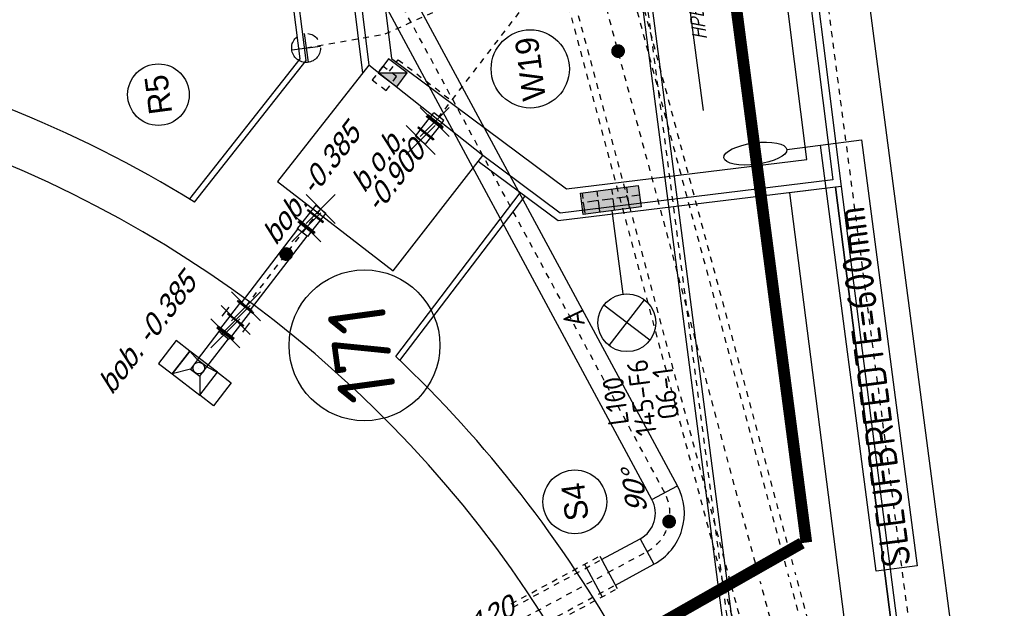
# Model space of a CAD drawing. Header units: metres. Extents: x 118052 to 118564, y 454784 to 455719.
# Tile 44 of 160: x 118205 to 118222, y 455247 to 455257. Entities that reach past the tile are written whole.
import ezdxf
from ezdxf.enums import TextEntityAlignment as Align

# ---------------------------------------------------------------- set-up
doc = ezdxf.new("R2010")
doc.units = ezdxf.units.M
doc.header["$LTSCALE"] = 0.5
doc.header["$PDMODE"] = 3
doc.header["$PDSIZE"] = 0.25
for name, pattern in [('DASHED', [19.049999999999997, 12.7, -6.35]), ('Tauw_HIDDEN2', [5.6, 4, -1.6]), ('Tauw_L_Center1', [13, 8, -1.67, 1.66, -1.67]), ('Tauw_L_Center2', [6.4990000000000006, 4, -0.833, 0.833, -0.833])]:
    doc.linetypes.add(name, pattern=pattern)
for name, color, linetype in [('_gebouwen', 7, 'Continuous'), ('_molgoot', 7, 'Continuous'), ('_ob10', 7, 'Continuous'), ('_straatkolk', 7, 'Continuous'), ('_tb13', 7, 'Continuous'), ('_verharding', 7, 'Continuous'), ('A06-001-01', 7, 'Continuous'), ('BHV plan', 7, 'Continuous'), ('EL6312--', 6, 'Continuous'), ('EL_N_A_EB00----REVISIE~-_-----', 1, 'Continuous'), ('GRAAFWERKZAAMHEDEN', 6, 'Continuous'), ('KABELLOOP', 6, 'Continuous'), ('Koningsstal VIEUWPORT', 254, 'Continuous'), ('ME_N_D_EB00----drijflaagafvoergoot~-_-----', 135, 'Continuous'), ('ME_N_D_EB00----sparing~-_-----', 135, 'Continuous'), ('OL55_HAAG', 86, 'Continuous'), ('ZU_B_-_AL999---LS_bet500-70_gw__18_^200~N_-----', 1, 'Continuous'), ('ZU_B_-_AL999---LW_bet1000-125_gw__20_^200~M_-----', 1, 'Continuous'), ('ZU_B_-_EL999---LB_PE-90_sdr00~H_-----', 1, 'Tauw_L_Center2'), ('ZU_B_-_EL999---LS_bet500-70_gw~H_-----', 1, 'Tauw_L_Center2'), ('ZU_B_-_EL999---LS_bet500-70_gw~W_-----', 8, 'Tauw_HIDDEN2'), ('ZU_B_-_EL999---LW_bet1000-125_gw~H_-----', 1, 'Tauw_L_Center1'), ('ZU_B_-_EL999---LW_bet1000-125_gw~W_-----', 8, 'Tauw_HIDDEN2'), ('ZU_B_-_ML999---LW_bet1000-125_gw__20_^200~M_-----', 1, 'Continuous'), ('ZU_N_-_AL999---LR_pvc200_vgr11__18_^200~N_-----', 7, 'Continuous'), ('ZU_N_-_AL999---LS_GVK500_pgr05__18_^200~B_-----', 7, 'Continuous'), ('ZU_N_-_AL999---LS_GVK500_pgr05__20_^200~M_-----', 7, 'Continuous'), ('ZU_N_-_AL999---LW_pvc200_vgr11__18_^200~N_-----', 7, 'Continuous'), ('ZU_N_-_AL999---LW_pvc200_vgr11__20_^200~M_-----', 7, 'Continuous'), ('ZU_N_-_DX1AMA--_maatvoering_ANG__18_^200', 7, 'Continuous'), ('ZU_N_-_EL999---LB_PE-110_sdr00~H_-----', 2, 'Tauw_L_Center2'), ('ZU_N_-_EL999---LK_pvc125_sdr34~H_-----', 2, 'Tauw_L_Center2'), ('ZU_N_-_EL999---LR_pvc200_vgr11~H_-----', 2, 'Tauw_L_Center2'), ('ZU_N_-_EL999---LS_GVK500_pgr05~H_-----', 2, 'Tauw_L_Center2'), ('ZU_N_-_EL999---LS_GVK500_pgr05~W_-----', 2, 'Continuous'), ('ZU_N_-_EL999---LS_pvc160_zbr34~H_-----', 2, 'Tauw_L_Center2'), ('ZU_N_-_EL999---LS_pvc160_zbr34~W_-----', 8, 'Continuous'), ('ZU_N_-_EL999---LW_pvc200_vgr11~H_-----', 2, 'Tauw_L_Center2'), ('ZU_N_-_EL999---LW_pvc200_vgr11~W_-----', 8, 'Continuous'), ('ZU_N_-_EL999---SYM_HYDRANT~-_002--', 2, 'Tauw_L_Center2'), ('ZU_N_-_EL999---SYM_STRAATKOLK~-_----c', 7, 'Tauw_L_Center2'), ('ZU_N_-_ML999---LS_GVK500_pgr05__20_^200~M_-----', 7, 'Continuous'), ('ZU_N_-_ML999---LW_pvc200_vgr11__20_^200~M_-----', 7, 'Continuous'), ('ZU_N_A_EL990---L__GY-FM200_pn10~W_-----', 8, 'Continuous'), ('ZU_N_A_EL999---L__GY-PEvv200-200_pn10~W_-----', 8, 'Continuous')]:
    doc.layers.add(name, color=color, linetype=linetype)
doc.styles.add('BURO-018', font='Isocp.shx', dxfattribs={"height": 360})
doc.styles.add('BURO-025', font='Isocp.shx', dxfattribs={"height": 500})
doc.styles.add('ISOCPEUR', font='isocpeur.ttf', dxfattribs={"height": 2.5})
doc.styles.add('TAUW-ISOCP', font='tcb_isocp.shx')
doc.styles.add('tcb_isocp', font='tcb_isocp.shx')
doc.styles.add('WB025', font='ISO.SHX', dxfattribs={"height": 2.5})
doc.dimstyles.new('tzu18-dot_^200', dxfattribs={"dimscale": 200, "dimtxt": 1.8, "dimasz": 3, "dimexe": 2, "dimexo": 0, "dimgap": 0.5, "dimtad": 1, "dimdec": 0, "dimzin": 0, "dimdsep": 46, "dimtxsty": 'TAUW-ISOCP', "dimblk": 'DOTSMALL', "dimcen": 2, "dimdle": 1.5, "dimclre": 8, "dimadec": 0, "dimazin": 0, "dimtp": 1, "dimtm": 1, "dimtfac": 1, "dimtix": 1, "dimtmove": 1, "dimatfit": 3, "dimldrblk": 'DOTSMALL', "dimfxl": 1, "dimtvp": 0.5, "dimtolj": 1, "dimtzin": 0, "dimlwd": -1, "dimlwe": 5, "dimarcsym": 0})

# ---------------------------------------------------------------- blocks, each defined once
blk = doc.blocks.new('*U9')
at = {"layer": '_straatkolk'}
blk.add_hatch(color=256, dxfattribs=at).paths.add_polyline_path([(0.1997073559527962, -0.1502915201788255), (0.1997073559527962, 0.1497084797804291), (-0.2002926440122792, -0.1502915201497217)])
blk.add_lwpolyline([(0.1997073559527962, -0.1502915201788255), (0.1997073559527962, 0.1497084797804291), (-0.2002926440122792, 0.1497084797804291), (-0.2002926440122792, -0.1502915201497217)], close=True, dxfattribs=at)
blk.add_lwpolyline([(-0.2002926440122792, -0.1502915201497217), (0.1997073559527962, 0.1497084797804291)], dxfattribs=at)
blk = doc.blocks.new('_FMNW200(400)')
at = {"color": 0}
for p, q in [((0, 111.0000000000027), (-4.547473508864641e-13, -110.9999999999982)), ((0, 111.0000000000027), (360.0000000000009, 111)), ((141.5000000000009, 170.0000000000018), (141.5000000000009, -169.9999999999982)), ((158.5000000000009, 170.0000000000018), (141.5000000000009, 170.0000000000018)), ((158.5000000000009, 170.0000000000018), (158.5000000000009, -169.9999999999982)), ((360.0000000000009, 111), (380.0000000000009, 111)), ((380.0000000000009, -170), (380.0000000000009, 170)), ((380.0000000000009, 170), (397.0000000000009, 170)), ((397.0000000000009, -170), (397.0000000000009, 170)), ((400, -118.5), (400.0000000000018, 118.5)), ((0, -110.9999999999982), (360.0000000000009, -111)), ((158.5000000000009, -169.9999999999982), (141.5000000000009, -169.9999999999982)), ((360.0000000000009, -111), (380.0000000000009, -111)), ((380.0000000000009, -170), (397.0000000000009, -170))]:
    blk.add_line(p, q, dxfattribs=at)
for p in [(0, 0), (400.0000000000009, 0)]:
    blk.add_point(p, dxfattribs=at)
blk = doc.blocks.new('_PE200200')
at = {"color": 0}
for p, q in [((9.094947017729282e-13, 118.5), (-9.094947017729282e-13, -118.5)), ((3, 170), (3, -170)), ((20, 170), (3, 170)), ((20, 170), (20, -170)), ((20, 111), (116, 110.9999999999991)), ((40, 111), (20, 111)), ((116, 110.9999999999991), (116, -111)), ((20, -170), (3, -170)), ((20, -111), (116, -111)), ((40, -111), (20, -111))]:
    blk.add_line(p, q, dxfattribs=at)
blk.add_point((0, 0), dxfattribs=at)
blk = doc.blocks.new('FNZ200')
for p, q in [((-170.0000000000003, 20), (169.9999999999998, 20)), ((-170.0000000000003, 20), (-170.0000000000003, 3)), ((-170.0000000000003, 3), (169.9999999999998, 3)), ((-118.5000000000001, 9.094947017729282e-13), (118.5, -9.094947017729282e-13)), ((-111.0000000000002, 40), (-111.0000000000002, 20)), ((110.9999999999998, 40), (110.9999999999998, 20)), ((169.9999999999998, 20), (169.9999999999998, 3))]:
    blk.add_line(p, q)
blk.add_point((0, 0))
blk = doc.blocks.new('FNW200')
for p, q in [((-170, 25.49999999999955), (170, 25.49999999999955)), ((-170, 5.499999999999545), (-170, 25.49999999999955)), ((170, 5.499999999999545), (-170, 5.499999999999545)), ((-130, 0), (130, 0)), ((170, 25.49999999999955), (170, 5.499999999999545))]:
    blk.add_line(p, q)
blk.add_point((0, 0))
blk = doc.blocks.new('drijflaagafvoergoot top')
blk.add_line((-140.0000000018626, 2.58150976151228e-08), (-140.0000000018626, 2.58150976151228e-08))
at = {"layer": 'ME_N_D_EB00----drijflaagafvoergoot~-_-----'}
for p, q in [((-239.999999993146, 100.0000000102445), (-499.99999998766, 300.0000000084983)), ((1.501757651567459e-08, 300.0000000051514), (-40.00000000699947, 100.0000000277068)), ((-40.00000000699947, 100.0000000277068), (575.2539842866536, 99.99999989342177)), ((575.2539842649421, 110.9999999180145), (575.2539843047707, -111.0000001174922)), ((640.8829512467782, 114.9999998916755), (899.3829512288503, 114.9999999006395)), ((899.382951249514, -170.0000001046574), (899.3829512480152, 169.9999998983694)), ((899.3829512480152, 169.9999998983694), (919.3829512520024, 169.9999998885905)), ((919.3829512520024, 169.9999998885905), (919.3829512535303, -170.0000001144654)), ((919.3829512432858, 114.9999999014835), (1177.882951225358, 114.9999999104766)), ((-239.9999999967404, -99.99999997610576), (-500.0000000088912, -299.9999999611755)), ((-40.00000001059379, -99.99999995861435), (575.2539842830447, -100.0000000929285)), ((-40.00000001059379, -99.99999995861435), (-2.413024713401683, -300.0000000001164)), ((899.3829512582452, -115.0000001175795), (640.882951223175, -115.0000000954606)), ((919.3829512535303, -170.0000001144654), (899.382951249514, -170.0000001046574)), ((1177.882951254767, -115.0000001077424), (919.3829512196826, -115.0000000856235))]:
    blk.add_line(p, q, dxfattribs=at)
for points in [[(-500.0000000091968, 600.000000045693), (-499.99999998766, 300.0000000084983), (1.501757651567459e-08, 300.0000000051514), (-6.490154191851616e-09, 600.000000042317)], [(-499.99999998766, 300.0000000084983), (-500.0000000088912, -299.9999999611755), (-6.199115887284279e-09, -299.9999999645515), (1.501757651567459e-08, 300.0000000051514)], [(-239.999999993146, 100.0000000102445), (-239.9999999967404, -99.99999997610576), (-40.00000001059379, -99.99999995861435), (-40.00000000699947, 100.0000000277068)], [(-499.9999999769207, -599.9999999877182), (-500.0000000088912, -299.9999999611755), (-6.199115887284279e-09, -299.9999999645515), (2.575688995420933e-08, -599.9999999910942)]]:
    blk.add_lwpolyline(points, close=True, dxfattribs=at)
blk.add_circle((-140.0000000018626, 2.58150976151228e-08), 100.0000000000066, dxfattribs=at)
blk.add_point((909.3829512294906, -8.716597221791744e-08), dxfattribs=at)
at = {"layer": 'ME_N_D_EB00----sparing~-_-----'}
for p, q in [((815.3829512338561, 224.9999999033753), (1015.382951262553, 224.9999998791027)), ((815.3829512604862, -225.0000001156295), (1015.382951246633, -225.0000000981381))]:
    blk.add_line(p, q, dxfattribs=at)
at = {"layer": 'ME_N_D_EB00----drijflaagafvoergoot~-_-----'}
for name, p, rotation in [('FNZ200', (615.3829512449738, -9.743962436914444e-08), 90), ('FNW200', (615.3829512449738, -9.743962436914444e-08), 270), ('FNW200', (1203.382951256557, -1.186563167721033e-07), 90)]:
    blk.add_blockref(name, p, dxfattribs=dict(at, rotation=rotation))
blk = doc.blocks.new('*D171')
at = {"layer": 'Defpoints', "color": 0, "transparency": 16777216}
for p in [(-240415.393679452, 54851.39472004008), (-216153.4336255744, 54815.10948798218), (-140397.8243917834, 54857.68486452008), (-208918.3557619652, 50654.49234692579), (-201831.0335506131, 40494.37732858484)]:
    blk.add_point(p, dxfattribs=at)
at = {"layer": 'ZU_N_-_DX1AMA--_maatvoering_ANG__18_^200', "transparency": 16777216}
for start, end in [(345.2343783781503, 357.0558385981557), (317.9511011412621, 332.5767704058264)]:
    blk.add_arc((-216191.2467273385, 54852.91818622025), 8397.721269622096, start, end, dxfattribs=at)
for points in [[(-207876.5861957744, 54423.43595427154), (-207732.6336050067, 54419.74114558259), (-207793.5254743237, 54853.44632223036)], [(-209903.114308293, 49178.83949603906), (-210007.5287973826, 49278.00407876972), (-210252.8153010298, 48915.17832013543)]]:
    blk.add_solid(points, dxfattribs=at)
at = {"layer": 'ZU_N_-_DX1AMA--_maatvoering_ANG__18_^200', "transparency": 16777216, "insert": (-208356.2688943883, 51830.52759606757), "char_height": 360, "attachment_point": 5, "rotation": 68.9055743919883, "style": 'TAUW-ISOCP'}
blk.add_mtext('\\A1;45.00°', dxfattribs=at)
blk = doc.blocks.new('_DotSmall')
at = {"color": 0, "linetype": 'ByBlock', "const_width": 0.5}
blk.add_lwpolyline([(-0.0625, 0, 1), (0.0625, 0, 1)], format="xyb", close=True, dxfattribs=at)
blk = doc.blocks.new('zuhydrt1')
for p, q in [((0, -0.5), (0, 0.5035136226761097)), ((-0.5, 0), (0.5, 0))]:
    blk.add_line(p, q)
at = {"color": 15}
blk.add_line((0, -0.5), (0, -0.5), dxfattribs=at)
blk.add_line((0, -0.5), (0, -0.5), dxfattribs=at)
blk.add_circle((0, 0), 0.5)
blk = doc.blocks.new('E00525')
at = {"linetype": 'ByBlock'}
h = blk.add_hatch(dxfattribs=at)
h.set_pattern_fill('ANGLE', color=0, scale=0.18438609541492, style=0)
h.set_pattern_definition([(360, (-37.67331033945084, -34.01927211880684), (5.551115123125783e-17, 1.287936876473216), [0.9366813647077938, -0.3512555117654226]), (90, (-37.67331033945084, -34.01927211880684), (-1.287936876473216, 1.387778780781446e-16), [0.9366813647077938, -0.3512555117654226])])
edge = h.paths.add_edge_path()
edge.add_line((-2.522521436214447, 2.863310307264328), (2.522521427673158, 2.863310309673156))
edge.add_line((2.522521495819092, 2.863310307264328), (2.522521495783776, 1.000000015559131))
edge.add_line((2.522521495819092, 1.000000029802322), (-2.522521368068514, 1.000000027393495))
edge.add_line((-2.522521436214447, 1), (-2.522521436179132, 2.863310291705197))
h = blk.add_hatch(color=0, dxfattribs=at)
edge = h.paths.add_edge_path()
edge.add_line((-2.522521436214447, 2.863310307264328), (2.522521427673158, 2.863310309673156))
edge.add_line((2.522521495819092, 2.863310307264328), (2.522521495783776, 1.000000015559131))
edge.add_line((2.522521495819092, 1.000000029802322), (-2.522521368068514, 1.000000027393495))
edge.add_line((-2.522521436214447, 1), (-2.522521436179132, 2.863310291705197))
at = {"color": 0, "linetype": 'ByBlock'}
for p, q in [((1.767766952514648, 14.38605433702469), (-1.767766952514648, 10.85052043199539)), ((-1.767766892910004, 14.38605433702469), (1.767767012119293, 10.85052046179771)), ((5.960464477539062e-08, 10.0973382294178), (1.192092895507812e-07, 2.863310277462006))]:
    blk.add_line(p, q, dxfattribs=at)
blk.add_lwpolyline([(-2.522521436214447, 2.863310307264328), (2.522521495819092, 2.863310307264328), (2.522521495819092, 1.000000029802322), (-2.522521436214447, 1)], close=True, dxfattribs=at)
blk.add_circle((0, 12.61828738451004), 2.500000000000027, dxfattribs=at)
at = {"color": 0, "linetype": 'ByBlock', "style": 'BURO-018'}
for tag, p in [('E_GKAST', (5.960464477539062e-08, 20.61828738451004)), ('E_GROEP', (5.960464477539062e-08, 17.61828738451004)), ('E_SGROEP', (4.500000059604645, 17.61828738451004)), ('E_ARMCODE', (0, 12.61828738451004)), ('E_SLET', (4.500000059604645, 11.61828738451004))]:
    blk.add_attdef(tag, text='', height=1.8, dxfattribs=at).set_placement(p, align=Align.MIDDLE)
blk = doc.blocks.new('A$C051E189E')
at = {"layer": 'EL6312--'}
ref = blk.add_blockref('E00525', (61878.9594207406, -25936.83405405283), dxfattribs=dict(at, xscale=200, yscale=200, zscale=200, rotation=90.00002214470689))
ref.add_attrib('E_SGROEP', 'Q6-1', dxfattribs={"layer": '0', "color": 1, "linetype": 'ByBlock', "height": 360, "rotation": 2.219811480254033e-05, "style": 'BURO-018'}).set_placement((58052.00730842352, -26442.75928354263), align=Align.MIDDLE)
ref.add_attrib('E_GKAST', 'L100', dxfattribs={"layer": '0', "color": 1, "linetype": 'ByBlock', "height": 360, "rotation": 2.219811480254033e-05, "style": 'BURO-018'}).set_placement((58037.46786135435, -25568.39148709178), align=Align.MIDDLE)
ref.add_attrib('E_GROEP', '145-F6', dxfattribs={"layer": '0', "color": 1, "linetype": 'ByBlock', "height": 360, "rotation": 2.219811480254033e-05, "style": 'BURO-018'}).set_placement((58039.11801099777, -26023.08845281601), align=Align.MIDDLE)
ref.add_attrib('E_SLET', 'A', dxfattribs={"layer": '0', "color": 1, "linetype": 'ByBlock', "height": 360, "rotation": 2.219811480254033e-05, "style": 'BURO-018'}).set_placement((59555.30159598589, -25036.83494013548), align=Align.MIDDLE)
blk = doc.blocks.new('A$C6DFC50BF')
at = {"layer": 'GRAAFWERKZAAMHEDEN'}
blk.add_line((61962.41461664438, -29067.79178246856), (61962.41461700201, -29653.61446914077), dxfattribs=at)
blk.add_lwpolyline([(54539.23268902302, -29653.61446911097), (61962.41461706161, -29653.61446914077), (61962.41461706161, -30367.30554822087), (54539.23268902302, -30367.30554822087)], close=True, dxfattribs=at)
blk.add_ellipse((61962.41461676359, -28519.52822095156), major_axis=(2.199296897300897e-07, 548.2635615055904), ratio=0.3406284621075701, dxfattribs=at)
at = {"layer": 'KABELLOOP', "linetype": 'DASHED', "const_width": 200}
for points in [[(46093.09542196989, -4997.124694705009), (53347.70485651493, -23920.44140982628), (55186.461332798, -28440.16000768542)], [(55186.46889531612, -28519.48496496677), (75382.6683382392, -28519.61389267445)]]:
    blk.add_lwpolyline(points, dxfattribs=at)
at = {"layer": 'GRAAFWERKZAAMHEDEN', "color": 2, "style": 'BURO-025'}
blk.add_text('SLEUFBREEDTE=600mm', height=500, rotation=359.9837082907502, dxfattribs=at).set_placement((54573.26603752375, -30263.27001258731))
blk = doc.blocks.new('Leidingen')
at = {"layer": 'ZU_B_-_EL999---LS_bet500-70_gw~H_-----'}
blk.add_lwpolyline([(-214758.6311251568, 54853.0082844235), (-207109.3654271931, 34788.25347446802, -0.09128366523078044)], format="xyb", dxfattribs=at)
at = {"layer": 'ZU_B_-_EL999---LS_bet500-70_gw~W_-----', "linetype": 'Continuous'}
for p, q in [((-206917.2231743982, 35182.56471537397), (-207515.2402826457, 34954.58327261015)), ((-206810.3568729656, 34902.24419589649), (-207408.3739812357, 34674.26275307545))]:
    blk.add_line(p, q, dxfattribs=at)
at = {"layer": 'ZU_B_-_EL999---LS_bet500-70_gw~W_-----'}
for points in [[(-207494.3884528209, 36500.01716690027), (-206875.7649942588, 34877.30872563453, -0.09128366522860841)], [(-207428.9803314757, 36524.95263721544), (-206810.3568729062, 34902.24419594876, -0.0912836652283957)], [(-208026.997439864, 36296.97119440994), (-207408.3739812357, 34674.26275307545, -0.09128366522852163)], [(-207961.5893185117, 36321.90666466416), (-207342.965860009, 34699.19822334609, -0.09128366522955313)]]:
    blk.add_lwpolyline(points, format="xyb", dxfattribs=at)
at = {"layer": 'ZU_B_-_EL999---LW_bet1000-125_gw~H_-----'}
blk.add_lwpolyline([(-207481.0575996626, 32225.03345145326), (-191504.7148969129, 34341.07426082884)], dxfattribs=at)
blk.add_lwpolyline([(-220411.8682262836, 30397.3128987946), (-218069.3023809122, 31750.09011732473, -0.1316524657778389), (-217319.3216283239, 31951.12313017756), (-209642.3647336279, 31951.85206402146, 0.03290867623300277), (-209445.5542626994, 31964.8384203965), (-207606.0560281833, 32208.47741450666)], format="xyb", dxfattribs=at)
at = {"layer": 'ZU_B_-_EL999---LW_bet1000-125_gw~W_-----'}
for points in [[(-207563.1211672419, 32844.62248536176), (-191581.4625618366, 34961.36737741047)], [(-207546.7084537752, 32720.70467851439), (-191581.4546318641, 34835.27678348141)], [(-207415.4067454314, 31729.36222443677), (-191581.3911927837, 33826.55203238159)], [(-207398.9940318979, 31605.44441764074), (-191581.3832629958, 33700.46143847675)]]:
    blk.add_lwpolyline(points, dxfattribs=at)
for points in [[(-220724.4195507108, 30938.54914075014), (-218381.8537055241, 32291.32635930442, -0.1316524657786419), (-217319.3809726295, 32576.12312734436), (-209642.4240779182, 32576.85206124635, 0.03290867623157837), (-209527.6179698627, 32584.4274357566), (-207688.1197353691, 32828.06642980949)], [(-220661.9092859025, 30830.30189230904), (-218319.343440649, 32183.07911091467, -0.1316524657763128), (-217319.3691037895, 32451.12312784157), (-209642.4122089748, 32451.85206173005, 0.03290867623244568), (-209511.2052285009, 32460.50963270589), (-207671.706993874, 32704.1486268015)], [(-220161.827166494, 29964.32390537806), (-217819.2613213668, 31317.10112388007, -0.1316524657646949), (-217319.274152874, 31451.12313239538), (-209642.317258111, 31451.85206629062, 0.0329086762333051), (-209379.9032969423, 31469.16720809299), (-207540.4050625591, 31712.80620222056)], [(-220099.3169016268, 29856.07665692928), (-217756.7510564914, 31208.85387555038, -0.1316524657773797), (-217319.2622840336, 31326.12313295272), (-209642.3053893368, 31326.8520669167, 0.03290867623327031), (-209363.4905555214, 31345.24940503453), (-207523.9923210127, 31588.88839914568)]]:
    blk.add_lwpolyline(points, format="xyb", dxfattribs=at)
at = {"layer": 'ZU_B_-_ML999---LW_bet1000-125_gw__20_^200~M_-----', "flags": 128}
blk.add_lwpolyline([(-198202.2150226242, 33454.00117711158, 0, 0, 0), (-198193.8564808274, 33334.29263618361, 0, 91.82399999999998, 0), (-198194.4934016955, 33343.41442708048, 91.82399999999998, 169.728, 0), (-198196.3038618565, 33369.3432969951, 169.728, 221.712, 0), (-198199.0170445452, 33408.20068937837, 221.712, 240, 0), (-198202.2150226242, 33454.00117711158, 240, 221.712, 0), (-198205.4130006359, 33499.80166495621, 221.712, 169.728, 0), (-198208.1261834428, 33538.65905735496, 169.728, 91.82399999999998, 0), (-198209.9366436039, 33564.58792726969, 91.82399999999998, 0, 0), (-198210.5735645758, 33573.70971811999, 0, 0, 0), (-198202.2150226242, 33454.00117711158, 0, 0, 0), (-198262.9835294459, 34324.30959030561, 0, 0, 0)], format="xyseb", dxfattribs=at)
at = {"layer": 'ZU_B_-_ML999---LW_bet1000-125_gw__20_^200~M_-----'}
blk.add_circle((-198310.0510674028, 34998.39682024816), 675.7284563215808, dxfattribs=at)
at = {"layer": 'ZU_N_-_EL999---LB_PE-110_sdr00~H_-----'}
blk.add_lwpolyline([(-197448.0902209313, 38791.92483021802), (-197384.0635253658, 37406.34694978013), (-196696.9533703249, 35118.26890340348), (-196141.2848297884, 34020.20774817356), (-195502.6848828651, 33075.34078213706), (-193898.4883417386, 32372.5748663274), (-193898.4883416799, 31207.79137564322), (-193912.6493932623, 8006.528675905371), (-187114.9856428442, 8006.528675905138), (-187114.9856429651, 7068.149949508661)], dxfattribs=at)
at = {"layer": 'ZU_N_-_EL999---LB_PE-110_sdr00~H_-----', "flags": 128}
blk.add_lwpolyline([(-187114.9857488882, 29756.10453470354), (-218898.9588392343, 29756.10453469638), (-218898.9588391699, 23624.35979831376), (-223036.6502300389, 23624.35979831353)], dxfattribs=at)
at = {"layer": 'ZU_N_-_EL999---LK_pvc125_sdr34~H_-----'}
blk.add_lwpolyline([(-198034.9463535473, 37413.06160280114), (-197855.9711984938, 37238.51105470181), (-198673.0849178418, 36421.30389760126)], dxfattribs=at)
at = {"layer": 'ZU_N_-_EL999---LR_pvc200_vgr11~H_-----'}
blk.add_lwpolyline([(-194198.384042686, 31947.1146506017), (-198922.4991300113, 36670.68959246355)], dxfattribs=at)
at = {"layer": 'ZU_N_-_EL999---LS_GVK500_pgr05~H_-----'}
blk.add_lwpolyline([(-207109.3654272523, 34788.25347447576), (-206839.4305754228, 34080.18856627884, 0.4142135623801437), (-205871.4635232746, 33646.55302111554), (-195081.736079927, 37759.90964343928, 0.311155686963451), (-194598.90183484, 38460.75810984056), (-194599.3825388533, 46104.27607357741, -0.4142135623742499), (-193849.4297080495, 46854.32323995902), (-192412.2734173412, 46854.41362337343)], format="xyb", dxfattribs=at)
at = {"layer": 'ZU_N_-_EL999---LS_GVK500_pgr05~W_-----', "linetype": 'Continuous'}
for p, q in [((-206605.8301425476, 34169.2438174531), (-207073.0310081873, 33991.13331509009)), ((-205960.5187744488, 33880.15345399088), (-205782.4082720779, 33412.95258829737))]:
    blk.add_line(p, q, dxfattribs=at)
at = {"layer": 'ZU_N_-_EL999---LS_GVK500_pgr05~W_-----'}
for points in [[(-206875.7649943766, 34877.30872571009), (-206605.8301425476, 34169.2438174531, 0.4142135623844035), (-205960.5187744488, 33880.15345399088), (-195170.7913311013, 37993.51007631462, 0.3111556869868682), (-194848.9018342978, 38460.74238723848), (-194849.382538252, 46104.26035096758, -0.4142135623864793), (-193849.4454307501, 47104.32323946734), (-192412.273417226, 47104.41362382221)], [(-207342.965860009, 34699.19822334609), (-207073.0310081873, 33991.13331509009, 0.4142135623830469), (-205782.4082720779, 33412.95258829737), (-194992.680828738, 37526.30921056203, 0.3111556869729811), (-194348.9018353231, 38460.77383243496), (-194349.3825392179, 46104.29179621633, -0.4142135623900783), (-193849.4139855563, 46604.32324035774), (-192412.2734173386, 46604.4136228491)]]:
    blk.add_lwpolyline(points, format="xyb", dxfattribs=at)
at = {"layer": 'ZU_N_-_EL999---LS_pvc160_zbr34~H_-----'}
blk.add_lwpolyline([(-220019.6350964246, 26570.40488041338), (-219269.0458847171, 26981.75541083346, 0.2711625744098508), (-219226.4591270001, 27052.82160080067), (-219196.7465750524, 29942.70696578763, -0.271162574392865), (-219154.159817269, 30013.77315574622), (-215904.3884118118, 31794.76756790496), (-213978.6128126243, 32850.16351839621, -0.1261833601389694), (-213939.1427987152, 32860.2542615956), (-191743.3956445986, 32843.71425155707, 0.4144502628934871), (-191661.334539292, 32925.71938579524), (-191661.6602323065, 38104.46081233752)], format="xyb", dxfattribs=at)
at = {"layer": 'ZU_N_-_EL999---LS_pvc160_zbr34~W_-----'}
for points in [[(-220058.082811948, 26640.56023065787), (-219307.493600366, 27051.91076109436, 0.2711625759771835), (-219306.4548989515, 27053.64408279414), (-219276.7423469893, 29943.52944771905, -0.271162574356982), (-219192.6075329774, 30083.92850595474), (-215942.8361274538, 31864.92291810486), (-214017.0605283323, 32920.31886866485, -0.1261833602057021), (-213939.08318364, 32940.25423945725), (-191743.3360294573, 32923.71422934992, 0.4144502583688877), (-191741.3345391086, 32925.71435452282), (-191741.6602321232, 38104.4557810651)], [(-219981.1873808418, 26500.24953022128), (-219230.5981691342, 26911.60006064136, 0.2711625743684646), (-219146.4633550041, 27051.99911886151), (-219116.7508031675, 29941.88448380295, -0.2711625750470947), (-219115.7121016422, 29943.61780548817), (-215865.940696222, 31724.61221765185), (-213940.1650969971, 32780.00816819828, -0.1261833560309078), (-213939.2024138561, 32780.25428386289), (-191743.4552595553, 32763.71427374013, 0.4144502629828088), (-191581.3345395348, 32925.72441701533), (-191581.6602324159, 38104.46584360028)]]:
    blk.add_lwpolyline(points, format="xyb", dxfattribs=at)
at = {"layer": 'ZU_N_-_EL999---LW_pvc200_vgr11~H_-----'}
blk.add_lwpolyline([(-201738.8733950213, 40402.22790548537), (-200239.9506533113, 38903.47972082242)], dxfattribs=at)
at = {"layer": 'ZU_N_-_EL999---LW_pvc200_vgr11~W_-----'}
for points in [[(-201809.5799555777, 40331.51311003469), (-200676.1858885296, 39198.25103241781)], [(-201668.1668345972, 40472.94270107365), (-200533.519323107, 39338.42732506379)]]:
    blk.add_lwpolyline(points, dxfattribs=at)
at = {"layer": 'ZU_N_-_EL999---SYM_STRAATKOLK~-_----c', "lineweight": -3}
blk.add_lwpolyline([(-198139.6766824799, 37305.67650971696), (-197930.2160246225, 37520.44669582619), (-198144.9862107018, 37729.90735373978), (-198354.4468687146, 37515.13716759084)], close=True, dxfattribs=at)
at = {"layer": 'ZU_N_-_ML999---LS_GVK500_pgr05__20_^200~M_-----', "flags": 128}
blk.add_lwpolyline([(-206376.6456591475, 33636.12425731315, 0, 0, 0), (-206416.2908663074, 33522.86235923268, 0, 91.82399999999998, 0), (-206413.2699015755, 33531.49291588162, 91.82399999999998, 169.728, 0), (-206404.6827495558, 33556.02544298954, 169.728, 221.712, 0), (-206391.8139153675, 33592.790255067, 221.712, 240, 0), (-206376.6456591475, 33636.12425731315, 240, 221.712, 0), (-206361.4774027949, 33679.45825948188, 221.712, 169.728, 0), (-206348.6085684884, 33716.22307154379, 169.728, 91.82399999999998, 0), (-206340.0214167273, 33740.75559868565, 91.82399999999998, 0, 0), (-206337.0004519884, 33749.38615527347, 0, 0, 0), (-206376.6456591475, 33636.12425731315, 0, 0, 0), (-206008.956323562, 34686.5713343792, 0, 0, 0)], format="xyseb", dxfattribs=at)
at = {"layer": 'ZU_N_-_ML999---LS_GVK500_pgr05__20_^200~M_-----'}
blk.add_circle((-205826.9566601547, 35206.52390296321), 550.8852430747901, dxfattribs=at)
at = {"layer": 'ZU_N_-_ML999---LW_pvc200_vgr11__20_^200~M_-----', "flags": 128}
blk.add_lwpolyline([(-200933.1102011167, 39596.55854683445, 0, 0, 0), (-201035.6855458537, 39534.28255895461, 0, 91.82399999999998, 0), (-201027.8693044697, 39539.02798917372, 91.82399999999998, 169.728, 0), (-201005.6514848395, 39552.51696823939, 169.728, 221.712, 0), (-200972.3555279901, 39572.73175388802, 221.712, 240, 0), (-200933.1102011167, 39596.55854683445, 240, 221.712, 0), (-200893.8648743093, 39620.38533984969, 221.712, 169.728, 0), (-200860.5689175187, 39640.60012556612, 169.728, 91.82399999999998, 0), (-200838.3510978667, 39654.08910456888, 91.82399999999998, 0, 0), (-200830.5348566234, 39658.83453474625, 0, 0, 0), (-200933.1102011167, 39596.55854683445, 0, 0, 0), (-198370.2642651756, 41152.52468226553, 0, 0, 0)], format="xyseb", dxfattribs=at)
at = {"layer": 'ZU_N_-_ML999---LW_pvc200_vgr11__20_^200~M_-----'}
blk.add_circle((-197915.8534500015, 41428.40854635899), 531.6023846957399, dxfattribs=at)
at = {"layer": 'EL_N_A_EB00----REVISIE~-_-----'}
for name in ['A$C051E189E', 'A$C6DFC50BF']:
    blk.add_blockref(name, (-262229.9305388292, 59850.06411849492), dxfattribs=at)
at = {"layer": 'ME_N_D_EB00----drijflaagafvoergoot~-_-----', "rotation": 315.0033356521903}
blk.add_blockref('drijflaagafvoergoot top', (-202589.8431885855, 41253.09859947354), dxfattribs=at)
at = {"layer": 'ZU_N_-_EL999---SYM_HYDRANT~-_002--', "xscale": 500.0000000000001, "yscale": 500.0000000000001, "zscale": 500.0000000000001, "rotation": 180.0000000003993}
blk.add_blockref('zuhydrt1', (-197448.0902208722, 38791.92483021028), dxfattribs=at)
at = {"layer": 'ZU_N_A_EL990---L__GY-FM200_pn10~W_-----', "xscale": -1, "rotation": 314.4955558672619}
blk.add_blockref('_FMNW200(400)', (-200240.0321760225, 38903.39818864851), dxfattribs=at)
at = {"layer": 'ZU_N_A_EL990---L__GY-FM200_pn10~W_-----', "rotation": 314.4955558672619}
blk.add_blockref('_FMNW200(400)', (-199284.139768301, 37038.75487020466), dxfattribs=at)
at = {"layer": 'ZU_N_A_EL999---L__GY-PEvv200-200_pn10~W_-----', "rotation": 134.495555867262}
blk.add_blockref('_PE200200', (-200520.3737573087, 39188.72010813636), dxfattribs=at)
at = {"layer": 'ZU_N_A_EL999---L__GY-PEvv200-200_pn10~W_-----', "xscale": -1, "rotation": 134.495555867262}
blk.add_blockref('_PE200200', (-199003.7981869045, 36753.43295064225), dxfattribs=at)
at = {"layer": 'ZU_B_-_AL999---LS_bet500-70_gw__18_^200~N_-----', "style": 'tcb_isocp', "oblique": 20.00023775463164}
blk.add_text('bob. -2.120', height=359.9999999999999, rotation=290.8682965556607, dxfattribs=at).set_placement((-208479.9780553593, 38730.96510354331))
at = {"layer": 'ZU_B_-_AL999---LW_bet1000-125_gw__20_^200~M_-----', "style": 'tcb_isocp'}
blk.add_text('W19', height=399.9999999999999, dxfattribs=at).set_placement((-198310.0510674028, 34998.39682024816), align=Align.MIDDLE)
at = {"layer": 'ZU_B_-_EL999---LB_PE-90_sdr00~H_-----', "style": 'WB025', "oblique": 18}
blk.add_text('HPE %%C90 F2', height=250, rotation=0.005440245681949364, dxfattribs=at).set_placement((-198198.6720489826, 31897.9880550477))
at = {"layer": 'ZU_N_-_AL999---LR_pvc200_vgr11__18_^200~N_-----', "style": 'TAUW-ISOCP', "oblique": 20.00023775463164}
for s, p in [('b.o.b.', (-200075.2767022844, 38119.4205184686)), ('-0.900', (-200458.9350562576, 37925.81846656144))]:
    blk.add_text(s, height=359.9999999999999, rotation=315.003273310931, dxfattribs=at).set_placement(p)
at = {"layer": 'ZU_N_-_AL999---LS_GVK500_pgr05__18_^200~B_-----', "style": 'tcb_isocp', "oblique": 20.00023775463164}
blk.add_text('90%%d', height=359.9999999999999, dxfattribs=at).set_placement((-205790.6448491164, 34164.30334743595), align=Align.MIDDLE_CENTER)
at = {"layer": 'ZU_N_-_AL999---LS_GVK500_pgr05__20_^200~M_-----', "style": 'tcb_isocp'}
blk.add_text('S4', height=399.9999999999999, dxfattribs=at).set_placement((-205826.9566601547, 35206.52390296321), align=Align.MIDDLE)
at = {"layer": 'ZU_N_-_AL999---LW_pvc200_vgr11__18_^200~N_-----', "style": 'tcb_isocp', "oblique": 20.00023775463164}
for p in [(-202966.7267599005, 42901.06350938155), (-200777.1726596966, 39754.00168412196)]:
    blk.add_text('bob. -0.385', height=359.9999999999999, rotation=315.0033360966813, dxfattribs=at).set_placement(p)
at = {"layer": 'ZU_N_-_AL999---LW_pvc200_vgr11__20_^200~M_-----', "style": 'TAUW-ISOCP'}
blk.add_text('R5', height=399.9999999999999, dxfattribs=at).set_placement((-197915.8534500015, 41428.40854635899), align=Align.MIDDLE)
at = {"layer": 'ZU_N_-_DX1AMA--_maatvoering_ANG__18_^200'}
dim = blk.add_angular_dim_2l(base=(-208918.3557619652, 50654.49234692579), line1=((-240415.3936794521, 54851.39472004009), (-140397.8243917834, 54857.6848645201)), line2=((-216153.4336255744, 54815.10948798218), (-201831.0335506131, 40494.37732858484)), dimstyle='tzu18-dot_^200', override={"dimasz": 2.16, "dimexe": 0, "dimgap": 0.6, "dimtad": 0, "dimcen": 0.1, "dimdle": 0, "dimclrd": 256, "dimclrt": 256, "dimadec": 2, "dimtm": 0, "dimtofl": 0, "dimtmove": 0, "dimtvp": 0}, dxfattribs=at)
dim.commit()
dim.dimension.update_dxf_attribs({"geometry": '*D171', "text_midpoint": (-208356.2688943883, 51830.52759606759), "dimtype": 162})

msp = doc.modelspace()

# ---------------------------------------------------------------- linework, layer by layer
at = {"layer": '_gebouwen'}
for points in [[(118222.1739647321, 455236.4870744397), (118219.4096640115, 455257.5879031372), (118219.3227231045, 455258.8879131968), (118237.4707147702, 455261.3297526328), (118237.4488347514, 455261.6131985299), (118238.3303102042, 455261.7318023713), (118238.396495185, 455261.4543177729), (118238.6742857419, 455261.491694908), (118240.1526325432, 455250.2638968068), (118240.2589188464, 455249.45667001), (118242.4109828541, 455249.738843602), (118243.7727842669, 455239.3527412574)], [(118209.265, 455254.021), (118211.26, 455252.48), (118212.805, 455254.468), (118210.84, 455256.026), (118209.265, 455254.021)]]:
    msp.add_lwpolyline(points, dxfattribs=at)
msp.add_lwpolyline([(118198.119625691, 455215.4056844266), (118198.1792108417, 455215.2700521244), (118200.2682108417, 455215.5300521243), (118200.2851376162, 455215.6698645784, 0.3830161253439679), (118216.9751982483, 455236.997919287), (118217.1108305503, 455237.0575044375), (118216.8508305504, 455239.1465044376), (118216.7110180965, 455239.1634312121, 0.3844101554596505), (118195.284681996, 455255.8466022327), (118195.234, 455255.978), (118193.145, 455255.718), (118193.1204796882, 455255.5718998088, 0.3830161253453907), (118176.5342804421, 455234.162975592), (118176.4028826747, 455234.1122935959), (118176.6628826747, 455232.0232935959), (118176.808982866, 455231.9987732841, 0.3816233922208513)], format="xyb", close=True, dxfattribs=at)
msp.add_circle((118210.7634423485, 455251.1954365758), 1.3, dxfattribs=at)
at = {"layer": '_molgoot'}
msp.add_lwpolyline([(118203.3845401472, 455307.7662387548), (118205.3278800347, 455312.0902598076, -0.2753335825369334), (118207.4343423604, 455313.6408072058), (118220.6593138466, 455315.3197879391), (118229.6722745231, 455316.4629097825, -0.4314296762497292), (118235.5288820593, 455311.6094181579), (118237.7645534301, 455294.2345154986), (118240.1099852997, 455276.4748174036, -0.4078671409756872), (118235.6078896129, 455270.3068247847), (118213.2951636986, 455267.3404608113), (118214.0120447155, 455261.9408206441, -0.3855058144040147), (118212.0002542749, 455259.1686347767), (118210.8751446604, 455259.0351567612), (118211.232292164, 455256.1391476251), (118214.247399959, 455253.8917644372), (118218.3908243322, 455254.3967495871), (118217.7590456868, 455259.4256351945, -0.4168840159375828), (118219.8598919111, 455262.091129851), (118228.4700318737, 455263.2184934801), (118236.4116755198, 455264.260790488, -0.4422444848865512), (118242.2830751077, 455259.4891696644), (118243.6775087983, 455249.3029163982), (118245.5227383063, 455234.5880861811), (118248.0496118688, 455215.1220599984)], format="xyb", dxfattribs=at)
at = {"layer": '_ob10'}
for points in [[(118207.7499546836, 455253.7183785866), (118209.6535215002, 455256.1329966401), (118209.2586918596, 455259.2461930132)], [(118207.8358824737, 455253.6658509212), (118209.758, 455256.104), (118209.3579987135, 455259.2579743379)], [(118218.983, 455253.935), (118221.206, 455236.57), (118217.8604432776, 455234.0237536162)], [(118218.8838094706, 455253.9223020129), (118221.0994751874, 455236.6145938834), (118217.8701432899, 455234.1568042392)], [(118211.3038347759, 455251.0048422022), (118213.4494975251, 455253.8233573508)], [(118211.3758470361, 455250.9363621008), (118213.5298143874, 455253.7637693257)]]:
    msp.add_lwpolyline(points, dxfattribs=at)
at = {"layer": '_tb13'}
for points in [[(118210.8435642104, 455256.0231740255), (118210.4289666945, 455259.38502923), (118211.9346785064, 455259.5636602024, 0.3826212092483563), (118213.6148691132, 455261.893109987), (118212.8460084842, 455267.6842672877), (118235.5483935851, 455270.7024344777, 0.4076313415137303), (118239.7137678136, 455276.4198772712), (118237.3679093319, 455294.1828056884), (118235.1304916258, 455311.5712802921, 0.4321552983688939), (118229.7218834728, 455316.0659973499), (118220.709643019, 455314.922966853), (118207.4787018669, 455313.2432282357, 0.2765903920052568), (118205.6947331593, 455311.9307519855), (118203.5848872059, 455307.2362472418), (118200.604161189, 455308.5873827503)], [(118216.0288442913, 455172.092189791), (118217.452, 455173.389), (118222.417, 455174.064), (118223.09325198, 455168.9113916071), (118226.422, 455169.346, 0.212013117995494), (118231.747, 455167.463), (118245.9267025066, 455169.3692712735, 0.4383998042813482), (118252.453, 455177.341), (118250.756, 455190.094), (118247.524, 455215.054), (118244.997, 455234.521), (118243.152, 455249.234), (118241.755, 455259.439, 0.4439321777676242), (118236.486, 455263.736), (118228.539, 455262.693), (118219.924, 455261.565, 0.417445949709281), (118218.285, 455259.491), (118218.983, 455253.935), (118214.101, 455253.34), (118212.7229341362, 455254.3624032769)], [(118216.1160568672, 455171.9957834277), (118217.5096321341, 455173.2656392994), (118222.3057269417, 455173.9176763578), (118222.9812558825, 455168.7655942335), (118226.3761837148, 455169.2107292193, 0.2099485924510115), (118231.7607491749, 455167.3336788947), (118245.9440234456, 455169.2404303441, 0.435061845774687), (118252.5911611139, 455177.2882803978), (118250.8848942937, 455190.110920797), (118247.6529236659, 455215.0706939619), (118245.1259546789, 455234.537455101), (118243.2808983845, 455249.2509040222), (118241.8845431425, 455259.4511941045, 0.4434917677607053), (118236.4677419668, 455263.8647185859), (118228.5220832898, 455262.8218946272), (118219.9083316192, 455261.6940580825, 0.417287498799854), (118218.1559912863, 455259.4749754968), (118218.8377493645, 455254.0482593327), (118214.1367835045, 455253.4753231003), (118212.805, 455254.468)]]:
    msp.add_lwpolyline(points, format="xyb", dxfattribs=at)
msp.add_lwpolyline([(118210.2998710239, 455259.3697138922), (118210.729562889, 455255.8854118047)], dxfattribs=at)
at = {"layer": '_verharding'}
for points in [[(118207.8358824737, 455253.6658509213, 0.086512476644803), (118201.0789776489, 455256.3526676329)], [(118217.8604432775, 455234.0237536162, 0.02837327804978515), (118217.9065233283, 455236.4240438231), (118218.0867610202, 455236.5032247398), (118217.6570902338, 455239.9554642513), (118217.4700105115, 455239.9781135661, 0.1526698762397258), (118211.303834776, 455251.0048422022, 0.1526698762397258)]]:
    msp.add_lwpolyline(points, format="xyb", dxfattribs=at)
at = {"layer": 'BHV plan', "color": 2, "linetype": 'Continuous'}
msp.add_line((118215.3782374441, 455264.5708899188), (118216.6015701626, 455255.2408520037), dxfattribs=at)
at = {"layer": 'OL55_HAAG'}
msp.add_lwpolyline([(118218.8838094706, 455253.9223020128), (118218.0893945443, 455253.826090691), (118220.3645509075, 455236.0552554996), (118221.0994751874, 455236.6145938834), (118218.8837327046, 455253.9229016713)], dxfattribs=at)

# ---------------------------------------------------------------- block references
at = {"layer": '_molgoot', "rotation": 323.3001087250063}
msp.add_blockref('*U9', (118211.2500006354, 455255.8930778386), dxfattribs=at)
at = {"layer": 'Koningsstal VIEUWPORT', "color": 6, "xscale": 0.0009975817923, "yscale": 0.0009975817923, "zscale": 0.0009975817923, "rotation": 97.46987594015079}
msp.add_blockref('Leidingen', (118222.5204054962, 455456.6506997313), dxfattribs=at)

# ---------------------------------------------------------------- texts
at = {"layer": 'A06-001-01', "style": 'ISOCPEUR'}
msp.add_text('171', height=1, rotation=97.75057734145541, dxfattribs=at).set_placement((118211.3313029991, 455250.2780360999))

doc.saveas('drawing.dxf')
